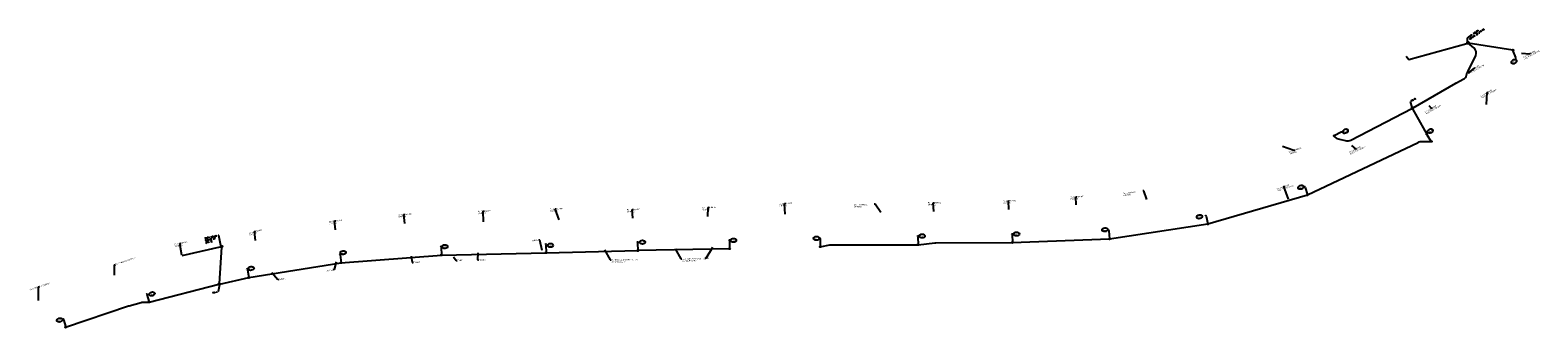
# Model space of a CAD drawing. Extents: x 1510319 to 3026186, y 647006 to 1306037.
# Tile 1 of 2: x 1510319 to 1513165, y 652606 to 653167. Entities that reach past the tile are written whole.
import ezdxf

# ---------------------------------------------------------------- set-up
doc = ezdxf.new("R2010")
doc.units = 0
doc.header["$LTSCALE"] = 20
doc.header["$MEASUREMENT"] = 0
doc.linetypes.add('conduitpr', pattern=[0])
for name, color, linetype in [('P-LIGHT-COBRAHEAD', 1, 'Continuous'), ('P-LIGHT-COBRAHEAD-CELL', 1, 'Continuous'), ('P-LIGHT-COBRAHEAD-TXT', 1, 'Continuous')]:
    doc.layers.add(name, color=color, linetype=linetype)
doc.layers.add('P-LIGHT-CONDUIT-COBRAHEAD', color=1, linetype='conduitpr', true_color=0xff0000)
doc.styles.add('Slanted Normal (0.14) Font 31', font='ISO_FONTRIGHT.shx', dxfattribs={"height": 0.14})
doc.styles.get("Standard").update_dxf_attribs({"font": 'simplex.shx'})
doc.dimstyles.new('COEC', dxfattribs={"dimscale": 13.9, "dimtxt": 0.18, "dimasz": 0.18, "dimexe": 0.18, "dimexo": 0.0625, "dimgap": 0.09, "dimtad": 1, "dimzin": 0, "dimdsep": 46, "dimtxsty": 'Standard', "dimcen": 0.09, "dimclrd": 256, "dimclre": 256, "dimclrt": 256, "dimaunit": 1, "dimadec": 4, "dimazin": 0, "dimtfac": 1, "dimtofl": 0, "dimtmove": 0, "dimatfit": 3, "dimfxl": 1, "dimtolj": 1, "dimtzin": 0, "dimlwd": -1, "dimlwe": -1, "dimarcsym": 0})

# ---------------------------------------------------------------- blocks, each defined once
blk = doc.blocks.new('COBRAHEAD')
at = {"layer": 'P-LIGHT-COBRAHEAD'}
h = blk.add_hatch(color=256, dxfattribs=at)
edge = h.paths.add_edge_path()
edge.add_ellipse((1508880.9, 651840.3), major_axis=(0.88, -1.55), ratio=0.5, start_angle=0, end_angle=360)
h = blk.add_hatch(color=256, dxfattribs=at)
h.dxf.hatch_style = 1
edge = h.paths.add_edge_path()
edge.add_arc((1508887.3, 651828.7), 1, 0, 360)
at = {"layer": 'P-LIGHT-COBRAHEAD', "flags": 128}
for points, elevation in [([(1508879.1, 651841.9), (1508879.4, 651843.1), (1508880.5, 651842.7)], 129.6), ([(1508880.1, 651841.9), (1508887.3, 651828.7)], 64.8)]:
    blk.add_lwpolyline(points, dxfattribs=dict(at, elevation=elevation))
at = {"layer": 'P-LIGHT-COBRAHEAD'}
blk.add_circle((1508887.3, 651828.7), 1, dxfattribs=at)

msp = doc.modelspace()

# ---------------------------------------------------------------- linework, layer by layer
at = {"layer": 'P-LIGHT-COBRAHEAD-CELL', "flags": 128}
for points in [[(1513030.1, 653142.8), (1513033.4, 653145), (1513034.5, 653143.3), (1513031.2, 653141.1)], [(1510677.4, 652759.5), (1510681.3, 652760.4), (1510681.7, 652758.5), (1510677.8, 652757.6)], [(1510677.3, 652687), (1510676.8, 652689.5), (1510674.3, 652688.9), (1510674.8, 652686.5)]]:
    msp.add_lwpolyline(points, close=True, dxfattribs=at)
at = {"layer": 'P-LIGHT-COBRAHEAD-CELL', "elevation": -64.8, "flags": 128}
msp.add_lwpolyline([(1512929.7, 653019.3), (1512928.5, 653021.4), (1512926.3, 653020.2), (1512927.5, 653018)], close=True, dxfattribs=at)
at = {"layer": 'P-LIGHT-COBRAHEAD-TXT'}
for centre, major_axis in [((1513119.4, 653107.5), (4.54, 2.84)), ((1512801.3, 652976.2), (4.35, 3.13)), ((1512961.4, 652976.6), (4.72, 2.53)), ((1512716.9, 652870.6), (5.01, 1.89)), ((1512526, 652815), (5.21, 1.25)), ((1511646.2, 652770.6), (5.36, -0.01)), ((1511802.7, 652774.3), (5.36, -0.01)), ((1512002.3, 652778.6), (5.36, -0.01)), ((1512180.6, 652782.4), (5.36, -0.01)), ((1512347.2, 652790.5), (5.34, 0.41)), ((1510909.5, 652747.3), (5.31, 0.73)), ((1511101.6, 652758.8), (5.35, 0.34)), ((1511300.6, 652761), (5.36, -0.01)), ((1511474.3, 652767), (5.36, -0.01)), ((1510736, 652717.6), (5.24, 1.13)), ((1510548.7, 652669.6), (5.13, 1.56)), ((1510374.4, 652620.3), (5.04, 1.82))]:
    msp.add_ellipse(centre, major_axis=major_axis, ratio=0.666667, dxfattribs=at)
at = {"layer": 'P-LIGHT-CONDUIT-COBRAHEAD', "flags": 128}
for points in [[(1512916.2, 653117.5), (1512920.9, 653111.2), (1513030.6, 653141.9)], [(1512541.4, 652801.4), (1512729.7, 652856.2)], [(1512356.3, 652773.3), (1512541.4, 652801.4)], [(1512172.5, 652766.3), (1512356.3, 652773.3)], [(1510605.8, 652741.9), (1510677.6, 652758.6)], [(1510679.8, 652758), (1510675.5, 652689.2)], [(1510905.4, 652728.2), (1511094.9, 652742.8)], [(1511094.9, 652742.8), (1511292.4, 652747.3)], [(1511292.4, 652747.3), (1511465.7, 652751.1)], [(1511638.8, 652754.8), (1511465.7, 652751.1)], [(1510731.7, 652700.5), (1510905.4, 652728.2)], [(1510543.2, 652654.3), (1510674.6, 652687.7)], [(1510677, 652688.2), (1510731.7, 652700.5)]]:
    msp.add_lwpolyline(points, dxfattribs=at)
at = {"layer": 'P-LIGHT-CONDUIT-COBRAHEAD', "elevation": -64.8, "flags": 128}
msp.add_lwpolyline([(1512929.1, 653020.3), (1513009.7, 653067.1, -0.017086), (1513010.8, 653067.7), (1513023.7, 653074.1, 0.223923), (1513030.1, 653082.1), (1513030.7, 653084.6, -0.064946), (1513032.3, 653089), (1513037.9, 653099.4), (1513047.2, 653118.7, 0.361371), (1513043.4, 653133.6), (1513032.8, 653142.4)], format="xyb", dxfattribs=at)
for points in [[(1513117.6, 653129.2), (1513032.8, 653142.4)], [(1512963.4, 652957), (1512928.6, 653018.6)]]:
    msp.add_lwpolyline(points, dxfattribs=at)
at = {"layer": 'P-LIGHT-CONDUIT-COBRAHEAD', "flags": 128}
for points in [[(1512779.9, 652967.7, 0.201439), (1512787.7, 652961.8), (1512803.2, 652958.3, 0.175111), (1512811.3, 652959.4), (1512926.9, 653019.1)], [(1512729.7, 652856.2), (1512938.6, 652955.3, -0.112406), (1512946.4, 652957.1), (1512963.4, 652957)], [(1511809.9, 652758.4), (1511827.9, 652762, -0.048611), (1511831.4, 652762.3), (1511994.6, 652762.4)], [(1511994.6, 652762.4), (1512026.6, 652765.9, -0.026156), (1512028.5, 652766), (1512172.5, 652766.3)], [(1510385.7, 652606.9), (1510504.6, 652647.1, -0.015649), (1510505.4, 652647.3), (1510528.4, 652653.6, -0.059911), (1510531.2, 652654), (1510543.2, 652654.3)]]:
    msp.add_lwpolyline(points, format="xyb", dxfattribs=at)

# ---------------------------------------------------------------- block references
at = {"layer": 'P-LIGHT-COBRAHEAD'}
for p, rotation in [((3103880.4, 1066765.8, -64.8), 171.2115026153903), ((923201.3, 2187248.8, -64.8), 267.6562779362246), ((60634.5, -116693.7, -64.8), 4.557008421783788), ((-91399.4, 294538.7, -64.8), 349.2275631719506), ((-118917.4, 452892.6, -64.8), 343.6218387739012), ((-128069.6, 766674.1, -64.8), 332.6617402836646), ((-127898.5, 766677.7, -64.8), 332.6617402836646), ((-127713.8, 766681.6, -64.8), 332.6617402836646), ((-127535.9, 766685.5, -64.8), 332.6617402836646), ((-131290.7, 659565.9, -64.8), 336.3992164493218), ((-132084.6, 605768.3, -64.8), 338.2731784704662), ((-130392.8, 737237.7, -64.8), 333.6893217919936), ((-128416, 766666.5, -64.8), 332.6617402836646), ((-128242.8, 766670.3, -64.8), 332.6617402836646), ((-123169.9, 473851.6), 342.8827917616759), ((-103234.8, 340657.8, -64.8), 347.5781580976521), ((-107013.2, 359960, -64.8), 346.8919471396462)]:
    msp.add_blockref('COBRAHEAD', p, dxfattribs=dict(at, rotation=rotation))

# ---------------------------------------------------------------- texts
at = {"layer": 'P-LIGHT-COBRAHEAD-TXT', "char_height": 2.5, "attachment_point": 1}
for s, width, insert, rotation in [('PROP. POWER SERVICE #2 (PS-2)', 36.497, (1513032.4, 653153.9), 35.3779), ('PB-B', 31.42, (1512924.6, 653034.3), 28.6276), ('PROP. POWER SERVICE #1 (PS-1)', 31.42, (1510647.9, 652775.4), 11.8331), ('PB-A', 34.785, (1510662.7, 652672.5), 12.9417)]:
    msp.add_mtext_dynamic_manual_height_columns(s, width=width, gutter_width=12.5, heights=[0], dxfattribs=dict(at, insert=insert, rotation=rotation))
at = {"layer": 'P-LIGHT-COBRAHEAD-TXT', "char_height": 2.5, "attachment_point": 5, "style": 'Slanted Normal (0.14) Font 31'}
for s, insert, rotation, line_spacing_factor in [('\\pxql;{\\W0.9;EX. LUMINAIRE \\PAND POLE (TBRBO) }', (1513153.1, 653121.6), 29.0303, 0.9), ('\\pxql;{\\W0.9;Ex. LUMINAIRE \\PAND POLE (TBRBO) }', (1513048.1, 653094.4), 29.5113, 0.9), ('{\\W0.8;2B-9}', (1513119.4, 653107), 32.0172, 0.6), ('\\pxql;{\\W0.9;Ex. LUMINAIRE \\PAND POLE (TBRBO) }', (1513072.2, 653048.5), 29.5113, 0.9), ('\\pxql;{\\W0.9;Ex. LUMINAIRE \\PAND POLE (TBRBO) }', (1512967, 653018.6), 29.5113, 0.9), ('{\\W0.8;2B-8}', (1512801.4, 652975.8), 35.7815, 0.6), ('{\\W0.8;2B-7}', (1512961.4, 652976.1), 28.2183, 0.6), ('\\pxql;{\\W0.9;Ex. LUMINAIRE \\P(TBRBO) }', (1512707.3, 652938.9), 18.5627, 0.9), ('\\pxql;{\\W0.9;Ex. LUMINAIRE \\PAND POLE (TBRBO) }', (1512824.1, 652941.7), 25.6605, 0.9), ('\\pxql;{\\W0.9;Ex. LUMINAIRE \\P(TBRBO) }', (1512394.5, 652858.2), 6.5475, 0.9), ('\\pxql;{\\W0.9;EX. LUMINAIRE \\PAND POLE (TBRBO) }', (1512688.3, 652870.7), 18.5627, 0.9), ('{\\W0.8;2B-6}', (1512716.8, 652870.2), 20.6509, 0.6), ('\\pxql;{\\W0.9;Ex. LUMINAIRE \\P(TBRBO) }', (1511312.4, 652827.6), 1.3248, 0.9), ('\\pxql;{\\W0.9;Ex. LUMINAIRE \\P(TBRBO) }', (1511458, 652826.3), 2.1704, 0.9), ('\\pxql;{\\W0.9;Ex. LUMINAIRE \\P(TBRBO) }', (1511600.8, 652830.4), 1.783, 0.9), ('\\pxql;{\\W0.9;Ex. LUMINAIRE \\P(TBRBO) }', (1511745.2, 652837.8), 1.1478, 0.9), ('\\pxql;{\\W0.9;Ex. LUMINAIRE \\P(TBRBO) }', (1511887.1, 652835.5), 1.2805, 0.9), ('\\pxql;{\\W0.9;Ex. LUMINAIRE \\P(TBRBO) }', (1512026.1, 652839.3), 1.2639, 0.9), ('\\pxql;{\\W0.9;Ex. LUMINAIRE \\P(TBRBO) }', (1512167.4, 652842.9), 2.3439, 0.9), ('\\pxql;{\\W0.9;Ex. LUMINAIRE \\P(TBRBO) }', (1512295.1, 652850.5), 3.1975, 0.9), ('\\pxql;{\\W0.9;Ex. LUMINAIRE \\P(TBRBO) }', (1510896.2, 652805.1), 6.6908, 0.9), ('\\pxql;{\\W0.9;Ex. LUMINAIRE \\P(TBRBO) }', (1511026.8, 652817.3), 4.8161, 0.9), ('\\pxql;{\\W0.9;Ex. LUMINAIRE \\P(TBRBO) }', (1511176.7, 652823.6), 2.4713, 0.9), ('{\\W0.8;2B-5}', (1512525.9, 652814.6), 13.5311, 0.6), ('\\pxql;{\\W0.9;Ex. LUMINAIRE \\P(TBRBO) }', (1510745, 652785.4), 11.7793, 0.9), ('{\\W0.9;TBRLBO}', (1511272.1, 652770.3), 1.129, 0.9), ('{\\W0.8;1A-8}', (1511646.1, 652770.2), 359.8961, 0.6), ('{\\W0.8;2B-1}', (1511802.5, 652773.9), 359.8961, 0.6), ('{\\W0.8;2B-2}', (1512002.1, 652778.2), 359.8961, 0.6), ('{\\W0.8;2B-3}', (1512180.4, 652782), 359.8961, 0.6), ('{\\W0.8;2B-4}', (1512347, 652790.1), 4.3854, 0.6), ('\\pxql;{\\W0.9;Ex. LUMINAIRE \\P(TBRBO) }', (1510604.2, 652763), 11.7793, 0.9), ('{\\W0.8;1A-4}', (1510909.4, 652746.8), 7.8357, 0.6), ('{\\W0.8;1A-5}', (1511101.4, 652758.4), 3.6538, 0.6), ('{\\W0.8;1A-6}', (1511300.4, 652760.6), 359.8961, 0.6), ('{\\W0.8;1A-7}', (1511474.1, 652766.6), 359.8961, 0.6), ('{\\W0.8;1A-3}', (1510735.9, 652717.2), 12.2005, 0.6), ('{\\W0.9;TBRLBO}', (1510884.2, 652713.8), 9.055, 0.9), ('{\\W0.9;TBRLBO}', (1511048.1, 652729.2), 3.6419, 0.9), ('{\\W0.9;(DND)}', (1511130.1, 652732.4), 1.129, 0.9), ('{\\W0.9;TBRLBO}', (1511171.5, 652733.4), 1.129, 0.9), ('\\pxql;{\\W0.9;Ex. LUMINAIRE (TBRBO) }', (1510337.2, 652683.4), 17.6196, 0.9), ('{\\W0.9;TBRLBO}', (1510794.6, 652697.7), 9.055, 0.9), ('{\\W0.8;1A-2}', (1510548.7, 652669.1), 16.9234, 0.6), ('{\\W0.8;1A-1}', (1510374.3, 652619.8), 19.832, 0.6)]:
    msp.add_mtext(s, dxfattribs=dict(at, insert=insert, rotation=rotation, line_spacing_factor=line_spacing_factor))
at = {"layer": 'P-LIGHT-COBRAHEAD-TXT', "char_height": 2.5, "attachment_point": 5, "line_spacing_factor": 0.9, "style": 'Slanted Normal (0.14) Font 31'}
for s, insert, width, rotation in [('\\pxql;{\\W0.9;Ex. LUMINAIRE (TBRBO) }', (1510502.3, 652732.2), 46.182, 17.6196), ('\\pxql;{\\W0.9;Ex. TREES & SHRUBS - CLEAR AS NECESSARY}', (1511439.5, 652731.8), 47.174, 1.129), ('\\pxql;{\\W0.9;Ex. TREES & SHRUBS - CLEAR AS NECESSARY}', (1511573, 652734), 47.174, 1.129)]:
    msp.add_mtext(s, dxfattribs=dict(at, insert=insert, width=width, rotation=rotation))

# ---------------------------------------------------------------- leaders
at = {"layer": 'P-LIGHT-COBRAHEAD-TXT'}
for points in [[(1513031.7, 653143.9), (1513032, 653152.2), (1513033, 653152.8)], [(1513133.7, 653123.2), (1513149.6, 653122.4), (1513151.4, 653123.4)], [(1513032.7, 653085.6), (1513044.7, 653095.1), (1513046.5, 653096.1)], [(1512927.3, 653020.8), (1512924.2, 653032.1), (1512925, 653032.6)], [(1513067.3, 653026.9), (1513068.7, 653049.2), (1513070.5, 653050.2)], [(1512958.5, 653024.8), (1512963.5, 653019.3), (1512965.4, 653020.3)], [(1512682.4, 652947.8), (1512704, 652940.3), (1512706, 652941)], [(1512812.8, 652949.6), (1512820.7, 652942.6), (1512822.6, 652943.5)], [(1512426.3, 652847.6), (1512420.6, 652863.8), (1512418.6, 652863.6)], [(1512694.1, 652848), (1512685, 652872.1), (1512687, 652872.7)], [(1511317.1, 652809.5), (1511309.8, 652829.9), (1511311.8, 652830)], [(1511456.4, 652812.6), (1511455.3, 652828.5), (1511457.3, 652828.6)], [(1511598, 652815.7), (1511598.2, 652832.7), (1511600.2, 652832.8)], [(1511744, 652819.7), (1511742.6, 652840), (1511744.6, 652840.1)], [(1511924.4, 652823.2), (1511913.5, 652838.7), (1511911.5, 652838.7)], [(1512024.2, 652824.7), (1512023.4, 652841.4), (1512025.4, 652841.5)], [(1512166.2, 652828.6), (1512165.2, 652845.3), (1512166.8, 652845.2)], [(1512293.2, 652837.5), (1512292.4, 652852.7), (1512294.4, 652852.8)], [(1510895.3, 652790.6), (1510893.4, 652807.1), (1510895.4, 652807.4)], [(1511025.8, 652802.2), (1511024.1, 652819.4), (1511026, 652819.6)], [(1511174.2, 652805.6), (1511174, 652825.8), (1511176, 652825.9)], [(1510678.9, 652761), (1510674.8, 652779.6), (1510673.8, 652779.4)], [(1510744, 652770.4), (1510742, 652787.2), (1510744, 652787.6)], [(1510605.1, 652742.9), (1510601.2, 652764.7), (1510603.1, 652765.2)], [(1511163.5, 652746.8), (1511163.2, 652733.5), (1511165.2, 652733.5)], [(1511284.9, 652751.7), (1511280.6, 652771.1), (1511278.6, 652771)], [(1511402.7, 652752.4), (1511413.2, 652733.7), (1511415.2, 652733.7)], [(1511536.3, 652754.7), (1511546.7, 652735.9), (1511548.7, 652735.9)], [(1511606.6, 652757.1), (1511594.1, 652736.6), (1511592.1, 652736.6)], [(1510478, 652705.2), (1510477.7, 652724.5), (1510479.5, 652725.1)], [(1510896.2, 652729.8), (1510892.8, 652715.4), (1510890.9, 652715.2)], [(1511038, 652740.5), (1511039.9, 652728.9), (1511041.9, 652729)], [(1511117.8, 652739.5), (1511122.7, 652732.6), (1511124.7, 652732.6)], [(1510675.8, 652686.7), (1510673.7, 652673.9), (1510672.8, 652673.7)], [(1510774.6, 652710.2), (1510786.1, 652696.7), (1510788.1, 652697.1)], [(1510334.3, 652657.2), (1510334.7, 652682.9), (1510336.6, 652683.5)]]:
    msp.add_leader(points, dimstyle='COEC', override={"dimscale": 14}, dxfattribs=at)

doc.saveas('drawing.dxf')
